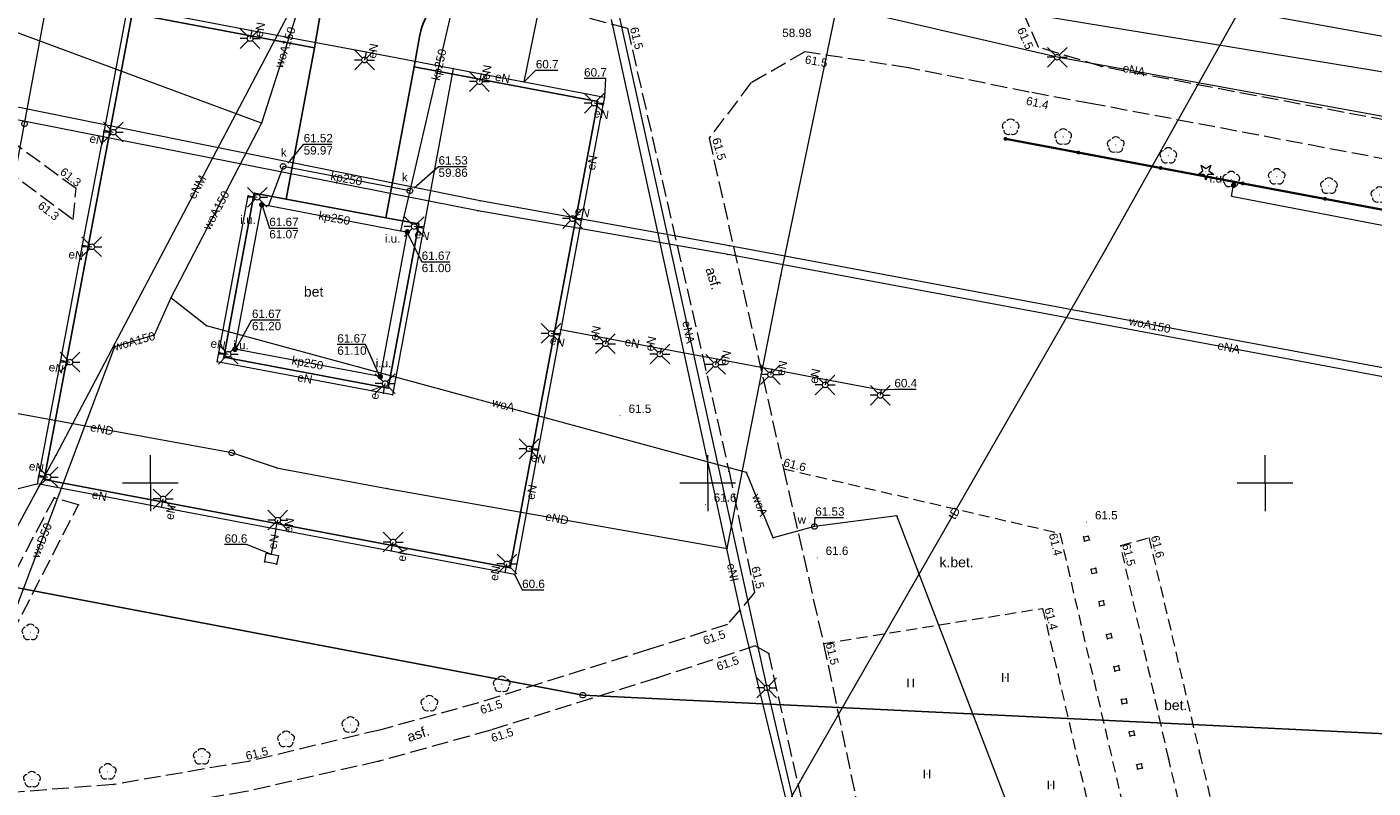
# Model space of a CAD drawing. Header units: millimetres. Extents: x 6421400 to 6424255, y 5791334 to 5793836.
# Tile 19 of 101: x 6422639 to 6422760, y 5792723 to 5792791. Entities that reach past the tile are written whole.
import ezdxf
from ezdxf.enums import TextEntityAlignment as Align

# ---------------------------------------------------------------- set-up
doc = ezdxf.new("R2010")
doc.units = ezdxf.units.MM
doc.linetypes.add('PRZER2-1', pattern=[1.5, 1, -0.5])
doc.linetypes.add('PRZER3-1', pattern=[2, 1.5, -0.5])
doc.layers.get('0').update_dxf_attribs({"color": 252})
for name, color, linetype, lineweight in [('GEPPGD', 252, 'Continuous', 18), ('GESDZI', 252, 'Continuous', 18), ('GSLINN', 252, 'Continuous', 18), ('GSLKOC', 252, 'Continuous', 18), ('GSLKOG', 252, 'Continuous', 25), ('GSLKOU', 252, 'Continuous', 18), ('GSLKRW', 252, 'Continuous', 25), ('GSPPRB', 252, 'Continuous', 18), ('GSPRDI', 252, 'Continuous', 18), ('GSPRDL', 252, 'Continuous', 18), ('GSSUTR', 252, 'Continuous', 18), ('GTGTXT_O', 252, 'Continuous', 18), ('GULENN', 252, 'Continuous', 18), ('GULENN_O', 252, 'Continuous', 18), ('GULKPP', 252, 'Continuous', 18), ('GULKPP_O', 252, 'Continuous', 18), ('GULTPR', 252, 'Continuous', 18), ('GULTPR_O', 252, 'Continuous', 18), ('GULWOP', 252, 'Continuous', 18), ('GULWOP_O', 252, 'Continuous', 18), ('GUPISL', 252, 'Continuous', 18), ('GUPKSD', 252, 'Continuous', 18), ('GUPKSD_O', 252, 'Continuous', 18), ('GUPWSD', 252, 'Continuous', 18), ('GUPWSD_O', 252, 'Continuous', 18), ('GUPWWZ', 252, 'Continuous', 13), ('GUPWWZ_O', 252, 'Continuous', 13), ('Ramka sekcyjna', 252, 'Continuous', 18)]:
    doc.layers.add(name, color=color, linetype=linetype, lineweight=lineweight)
for name, color, linetype in [('GSPWPN', 252, 'Continuous'), ('GSPWPN_O', 252, 'Continuous'), ('GUPESH', 252, 'Continuous'), ('GUPESH_O', 252, 'Continuous'), ('GUPEUI', 252, 'Continuous'), ('GUPEUI_O', 252, 'Continuous'), ('GUPKSH', 252, 'Continuous'), ('GUPKSH_O', 252, 'Continuous'), ('GUPKUI', 252, 'Continuous'), ('GUPKUI_O', 252, 'Continuous'), ('GUPWSH', 252, 'Continuous'), ('GUPWSH_O', 252, 'Continuous'), ('xref', 252, 'Continuous')]:
    doc.layers.add(name, color=color, linetype=linetype)
doc.styles.add('Arial', font='arial.ttf')

# ---------------------------------------------------------------- blocks, each defined once
blk = doc.blocks.new('GSSUTR1')
at = {"color": 0}
for points in [[(0.36165, 0.25666), (-0.38835, 0.25666)], [(-0.38835, -0.24334), (0.36165, -0.24334)]]:
    blk.add_lwpolyline(points, dxfattribs=at)
blk = doc.blocks.new('GSPRDL1')
blk.add_hatch(color=0).paths.add_polyline_path([(-0.045, 0), (-0.042798, -0.013906), (-0.036406, -0.02645), (-0.02645, -0.036406), (-0.013906, -0.042798), (0, -0.045), (0.013906, -0.042798), (0.02645, -0.036406), (0.036406, -0.02645), (0.042798, -0.013906), (0.045, 0), (0.042798, 0.013906), (0.036406, 0.02645), (0.02645, 0.036406), (0.013906, 0.042798), (0, 0.045), (-0.013906, 0.042798), (-0.02645, 0.036406), (-0.036406, 0.02645), (-0.042798, 0.013906)])
at = {"color": 0}
for points in [[(-0.646351, 0.068773), (-0.677512, 0.194901), (-0.663766, 0.324092), (-0.606763, 0.440839), (-0.513345, 0.531129), (-0.394725, 0.584125), (-0.265141, 0.593465)], [(-0.134326, 0.635969), (-0.024001, 0.70458), (0.103115, 0.731429), (0.231763, 0.713292), (0.346501, 0.652348), (0.433559, 0.55591), (0.482485, 0.435555)], [(0.563333, 0.324277), (0.662679, 0.240553), (0.727494, 0.127956), (0.75, 0), (0.727494, -0.127956), (0.662679, -0.240553), (0.563333, -0.324277)], [(-0.265141, -0.593465), (-0.394725, -0.584125), (-0.513345, -0.531129), (-0.606763, -0.440839), (-0.663766, -0.324092), (-0.677512, -0.194901), (-0.646351, -0.068773)], [(0.482485, -0.435555), (0.433559, -0.55591), (0.346501, -0.652348), (0.231763, -0.713292), (0.103115, -0.731429), (-0.024001, -0.70458), (-0.134326, -0.635969)]]:
    blk.add_lwpolyline(points, dxfattribs=at)
blk = doc.blocks.new('GSPRDI1')
blk.add_hatch(color=0).paths.add_polyline_path([(-0.045, 0), (-0.042798, -0.013906), (-0.036406, -0.02645), (-0.02645, -0.036406), (-0.013906, -0.042798), (0, -0.045), (0.013906, -0.042798), (0.02645, -0.036406), (0.036406, -0.02645), (0.042798, -0.013906), (0.045, 0), (0.042798, 0.013906), (0.036406, 0.02645), (0.02645, 0.036406), (0.013906, 0.042798), (0, 0.045), (-0.013906, 0.042798), (-0.02645, 0.036406), (-0.036406, 0.02645), (-0.042798, 0.013906)])
at = {"color": 0}
blk.add_lwpolyline([(0.088531, -0.272471), (-0.231778, -0.713338), (-0.231778, -0.168396), (-0.750048, 0), (-0.231778, 0.168396), (-0.231778, 0.713338), (0.088531, 0.272471), (0.606801, 0.440867), (0.286493, 0), (0.606801, -0.440867)], close=True, dxfattribs=at)
blk = doc.blocks.new('GSLKOG2')
blk.add_hatch(color=0).paths.add_polyline_path([(0, 0.175), (-0.045293, 0.169037), (-0.0875, 0.151554), (-0.123744, 0.123744), (-0.151554, 0.0875), (-0.169037, 0.045293), (-0.175, 0), (-0.169037, -0.045293), (-0.151554, -0.0875), (-0.123744, -0.123744), (-0.0875, -0.151554), (-0.045293, -0.169037), (0, -0.175), (0.045293, -0.169037), (0.0875, -0.151554), (0.123744, -0.123744), (0.151554, -0.0875), (0.169037, -0.045293), (0.175, 0), (0.169037, 0.045293), (0.151554, 0.0875), (0.123744, 0.123744), (0.0875, 0.151554), (0.045293, 0.169037)])
blk = doc.blocks.new('GSLKOG1')
blk.add_hatch(color=0).paths.add_polyline_path([(0, 0.175), (-0.045293, 0.169037), (-0.0875, 0.151554), (-0.123744, 0.123744), (-0.151554, 0.0875), (-0.169037, 0.045293), (-0.175, 0), (-0.169037, -0.045293), (-0.151554, -0.0875), (-0.123744, -0.123744), (-0.0875, -0.151554), (-0.045293, -0.169037), (0, -0.175), (0.045293, -0.169037), (0.0875, -0.151554), (0.123744, -0.123744), (0.151554, -0.0875), (0.169037, -0.045293), (0.175, 0), (0.169037, 0.045293), (0.151554, 0.0875), (0.123744, 0.123744), (0.0875, 0.151554), (0.045293, 0.169037)])
blk = doc.blocks.new('GSPWPN1')
blk.add_hatch(color=0).paths.add_polyline_path([(0, 0.045), (-0.011647, 0.043467), (-0.0225, 0.038971), (-0.03182, 0.03182), (-0.038971, 0.0225), (-0.043467, 0.011647), (-0.045, 0), (-0.043467, -0.011647), (-0.038971, -0.0225), (-0.03182, -0.03182), (-0.0225, -0.038971), (-0.011647, -0.043467), (0, -0.045), (0.011647, -0.043467), (0.0225, -0.038971), (0.03182, -0.03182), (0.038971, -0.0225), (0.043467, -0.011647), (0.045, 0), (0.043467, 0.011647), (0.038971, 0.0225), (0.03182, 0.03182), (0.0225, 0.038971), (0.011647, 0.043467)])
blk = doc.blocks.new('GUPKSH1')
blk.add_hatch(color=0).paths.add_polyline_path([(0, 0.045), (-0.011647, 0.043467), (-0.0225, 0.038971), (-0.03182, 0.03182), (-0.038971, 0.0225), (-0.043467, 0.011647), (-0.045, 0), (-0.043467, -0.011647), (-0.038971, -0.0225), (-0.03182, -0.03182), (-0.0225, -0.038971), (-0.011647, -0.043467), (0, -0.045), (0.011647, -0.043467), (0.0225, -0.038971), (0.03182, -0.03182), (0.038971, -0.0225), (0.043467, -0.011647), (0.045, 0), (0.043467, 0.011647), (0.038971, 0.0225), (0.03182, 0.03182), (0.0225, 0.038971), (0.011647, 0.043467)])
blk = doc.blocks.new('GUPESH1')
blk.add_hatch(color=0).paths.add_polyline_path([(0, 0.045), (-0.011647, 0.043467), (-0.0225, 0.038971), (-0.03182, 0.03182), (-0.038971, 0.0225), (-0.043467, 0.011647), (-0.045, 0), (-0.043467, -0.011647), (-0.038971, -0.0225), (-0.03182, -0.03182), (-0.0225, -0.038971), (-0.011647, -0.043467), (0, -0.045), (0.011647, -0.043467), (0.0225, -0.038971), (0.03182, -0.03182), (0.038971, -0.0225), (0.043467, -0.011647), (0.045, 0), (0.043467, 0.011647), (0.038971, 0.0225), (0.03182, 0.03182), (0.0225, 0.038971), (0.011647, 0.043467)])
blk = doc.blocks.new('GUPWSH1')
blk.add_hatch(color=0).paths.add_polyline_path([(0, 0.045), (-0.011647, 0.043467), (-0.0225, 0.038971), (-0.03182, 0.03182), (-0.038971, 0.0225), (-0.043467, 0.011647), (-0.045, 0), (-0.043467, -0.011647), (-0.038971, -0.0225), (-0.03182, -0.03182), (-0.0225, -0.038971), (-0.011647, -0.043467), (0, -0.045), (0.011647, -0.043467), (0.0225, -0.038971), (0.03182, -0.03182), (0.038971, -0.0225), (0.043467, -0.011647), (0.045, 0), (0.043467, 0.011647), (0.038971, 0.0225), (0.03182, 0.03182), (0.0225, 0.038971), (0.011647, 0.043467)])
blk = doc.blocks.new('GUPWSD1_1')
at = {"color": 0}
blk.add_lwpolyline([(0.25, 0), (0.241481, -0.064705), (0.216506, -0.125), (0.176777, -0.176777), (0.125, -0.216506), (0.064705, -0.241481), (0, -0.25), (-0.064705, -0.241481), (-0.125, -0.216506), (-0.176777, -0.176777), (-0.216506, -0.125), (-0.241481, -0.064705), (-0.25, 0), (-0.241481, 0.064705), (-0.216506, 0.125), (-0.176777, 0.176777), (-0.125, 0.216506), (-0.064705, 0.241481), (0, 0.25), (0.064705, 0.241481), (0.125, 0.216506), (0.176777, 0.176777), (0.216506, 0.125), (0.241481, 0.064705)], close=True, dxfattribs=at)
blk = doc.blocks.new('GUPKUI1')
blk.add_hatch(color=0).paths.add_polyline_path([(0, 0.25), (-0.064705, 0.241481), (-0.125, 0.216506), (-0.176777, 0.176777), (-0.216506, 0.125), (-0.241481, 0.064705), (-0.25, 0), (-0.241481, -0.064705), (-0.216506, -0.125), (-0.176777, -0.176777), (-0.125, -0.216506), (-0.064705, -0.241481), (0, -0.25), (0.064705, -0.241481), (0.125, -0.216506), (0.176777, -0.176777), (0.216506, -0.125), (0.241481, -0.064705), (0.25, 0), (0.241481, 0.064705), (0.216506, 0.125), (0.176777, 0.176777), (0.125, 0.216506), (0.064705, 0.241481)])
blk = doc.blocks.new('GUPKSD1_1')
at = {"color": 0}
blk.add_lwpolyline([(0.25, 0), (0.241481, -0.064705), (0.216506, -0.125), (0.176777, -0.176777), (0.125, -0.216506), (0.064705, -0.241481), (0, -0.25), (-0.064705, -0.241481), (-0.125, -0.216506), (-0.176777, -0.176777), (-0.216506, -0.125), (-0.241481, -0.064705), (-0.25, 0), (-0.241481, 0.064705), (-0.216506, 0.125), (-0.176777, 0.176777), (-0.125, 0.216506), (-0.064705, 0.241481), (0, 0.25), (0.064705, 0.241481), (0.125, 0.216506), (0.176777, 0.176777), (0.216506, 0.125), (0.241481, 0.064705)], close=True, dxfattribs=at)
blk = doc.blocks.new('GUPISL1_2')
at = {"color": 0}
for points in [[(-0.176777, 0.176777), (-0.883883, 0.883883)], [(0, 0.25), (0, 0.9)], [(0.176777, 0.176777), (0.883883, 0.883883)], [(-0.176777, -0.176777), (-0.883883, -0.883883)], [(0, -0.25), (0, -0.9)], [(0.176777, -0.176777), (0.883883, -0.883883)]]:
    blk.add_lwpolyline(points, dxfattribs=at)
blk.add_lwpolyline([(0.25, 0), (0.241481, -0.064705), (0.216506, -0.125), (0.176777, -0.176777), (0.125, -0.216506), (0.064705, -0.241481), (0, -0.25), (-0.064705, -0.241481), (-0.125, -0.216506), (-0.176777, -0.176777), (-0.216506, -0.125), (-0.241481, -0.064705), (-0.25, 0), (-0.241481, 0.064705), (-0.216506, 0.125), (-0.176777, 0.176777), (-0.125, 0.216506), (-0.064705, 0.241481), (0, 0.25), (0.064705, 0.241481), (0.125, 0.216506), (0.176777, 0.176777), (0.216506, 0.125), (0.241481, 0.064705)], close=True, dxfattribs=at)
blk = doc.blocks.new('GUPISL1_4')
at = {"color": 0}
blk.add_lwpolyline([(0.25, 0), (0.241481, -0.064705), (0.216506, -0.125), (0.176777, -0.176777), (0.125, -0.216506), (0.064705, -0.241481), (0, -0.25), (-0.064705, -0.241481), (-0.125, -0.216506), (-0.176777, -0.176777), (-0.216506, -0.125), (-0.241481, -0.064705), (-0.25, 0), (-0.241481, 0.064705), (-0.216506, 0.125), (-0.176777, 0.176777), (-0.125, 0.216506), (-0.064705, 0.241481), (0, 0.25), (0.064705, 0.241481), (0.125, 0.216506), (0.176777, 0.176777), (0.216506, 0.125), (0.241481, 0.064705)], close=True, dxfattribs=at)
blk = doc.blocks.new('GUPEUI1')
blk.add_hatch(color=0).paths.add_polyline_path([(0, 0.25), (-0.064705, 0.241481), (-0.125, 0.216506), (-0.176777, 0.176777), (-0.216506, 0.125), (-0.241481, 0.064705), (-0.25, 0), (-0.241481, -0.064705), (-0.216506, -0.125), (-0.176777, -0.176777), (-0.125, -0.216506), (-0.064705, -0.241481), (0, -0.25), (0.064705, -0.241481), (0.125, -0.216506), (0.176777, -0.176777), (0.216506, -0.125), (0.241481, -0.064705), (0.25, 0), (0.241481, 0.064705), (0.216506, 0.125), (0.176777, 0.176777), (0.125, 0.216506), (0.064705, 0.241481)])
blk = doc.blocks.new('GUPWWZ1_1')
at = {"color": 0}
blk.add_lwpolyline([(0.25, 0), (0.241481, -0.064705), (0.216506, -0.125), (0.176777, -0.176777), (0.125, -0.216506), (0.064705, -0.241481), (0, -0.25), (-0.064705, -0.241481), (-0.125, -0.216506), (-0.176777, -0.176777), (-0.216506, -0.125), (-0.241481, -0.064705), (-0.25, 0), (-0.241481, 0.064705), (-0.216506, 0.125), (-0.176777, 0.176777), (-0.125, 0.216506), (-0.064705, 0.241481), (0, 0.25), (0.064705, 0.241481), (0.125, 0.216506), (0.176777, 0.176777), (0.216506, 0.125), (0.241481, 0.064705)], close=True, dxfattribs=at)
blk = doc.blocks.new('GSPPRB0')
at = {"color": 0, "lineweight": 18}
blk.add_lwpolyline([(-0.007955, 0.0225), (0.007955, 0.0225), (0.0225, 0.007955), (0.0225, -0.007955), (0.007955, -0.0225), (-0.007955, -0.0225), (-0.0225, -0.007955), (-0.0225, 0.007955)], close=True, dxfattribs=at)
blk = doc.blocks.new('GEPPGD1_1')
at = {"color": 0}
blk.add_lwpolyline([(0.25, 0), (0.237764, -0.077254), (0.202254, -0.146946), (0.146946, -0.202254), (0.077254, -0.237764), (0, -0.25), (-0.077254, -0.237764), (-0.146946, -0.202254), (-0.202254, -0.146946), (-0.237764, -0.077254), (-0.25, 0), (-0.237764, 0.077254), (-0.202254, 0.146946), (-0.146946, 0.202254), (-0.077254, 0.237764), (0, 0.25), (0.077254, 0.237764), (0.146946, 0.202254), (0.202254, 0.146946), (0.237764, 0.077254)], close=True, dxfattribs=at)
blk = doc.blocks.new('G$CC51CC4AD')
at = {"layer": 'GESDZI', "linetype": 'Continuous', "lineweight": 18, "elevation": 10.3}
for points in [[(6422795.34, 5792905.44), (6422908.08, 5792885.79), (6422911.19, 5792830.6), (6422917.26, 5792719.89), (6422863.06, 5792716.73), (6422822.73, 5792724.17), (6422811.63, 5792724.79), (6422810.34, 5792698.25), (6422801.08, 5792696.38), (6422784.98, 5792698.5), (6422786.28, 5792726.3), (6422688.8, 5792730.98), (6422628.77, 5792742.38), (6422626.23, 5792743.45), (6422630.46, 5792804.26), (6422635.09, 5792870.72), (6422635.54, 5792889.65), (6422641.57, 5792889.5), (6422641.84, 5792899.61), (6422635.96, 5792905.63), (6422636.3, 5792918.88), (6422638.34, 5792930.71), (6422642.95, 5792933.93)], [(6422784.98, 5792698.5), (6422624.57, 5792719.67), (6422626.23, 5792743.45), (6422628.77, 5792742.38), (6422688.8, 5792730.98), (6422786.28, 5792726.3)]]:
    blk.add_lwpolyline(points, close=True, dxfattribs=at)
at = {"layer": 'GSLINN', "linetype": 'Continuous', "lineweight": 18, "elevation": 10.3}
blk.add_lwpolyline([(6422660.4, 5792743.71), (6422661.48, 5792743.5), (6422661.32, 5792742.73), (6422660.26, 5792742.93)], close=True, dxfattribs=at)
at = {"layer": 'GSLKOC', "linetype": 'PRZER2-1', "lineweight": 18, "elevation": 10.18}
for points in [[(6422706.79, 5792751.3), (6422731.59, 5792745.5), (6422740.64, 5792706.41)], [(6422745.64, 5792707.01), (6422741.36, 5792725.25), (6422737.05, 5792744.42), (6422739.59, 5792745.1), (6422744.13, 5792725.78), (6422748.53, 5792707.41)], [(6422710.39, 5792735.62), (6422730.05, 5792738.77), (6422737.05, 5792708.49)]]:
    blk.add_lwpolyline(points, dxfattribs=at)
for points in [[(6422733.72, 5792745.19), (6422734.12, 5792745.26), (6422734.22, 5792744.9), (6422733.82, 5792744.8)], [(6422734.41, 5792742.28), (6422734.8, 5792742.37), (6422734.89, 5792741.97), (6422734.5, 5792741.88)], [(6422735.17, 5792738.98), (6422735.11, 5792739.37), (6422735.48, 5792739.46), (6422735.57, 5792739.07)], [(6422735.78, 5792736.42), (6422736.17, 5792736.51), (6422736.26, 5792736.12), (6422735.87, 5792736.03)], [(6422736.54, 5792733.12), (6422736.45, 5792733.53), (6422736.85, 5792733.62), (6422736.94, 5792733.23)], [(6422737.13, 5792730.61), (6422737.53, 5792730.66), (6422737.59, 5792730.27), (6422737.19, 5792730.21)], [(6422737.82, 5792727.69), (6422738.21, 5792727.77), (6422738.29, 5792727.38), (6422737.9, 5792727.3)], [(6422738.5, 5792724.75), (6422738.89, 5792724.84), (6422738.98, 5792724.44), (6422738.59, 5792724.35)]]:
    blk.add_lwpolyline(points, close=True, dxfattribs=at)
at = {"layer": 'GSLKOG', "linetype": 'Continuous', "lineweight": 35, "elevation": 10.18}
blk.add_lwpolyline([(6422726.71, 5792780.89), (6422776.67, 5792771.51), (6422775.6, 5792720.78)], dxfattribs=at)
at = {"layer": 'GSLKOU', "linetype": 'PRZER3-1', "lineweight": 18, "elevation": 10.18}
for points in [[(6422680.49, 5792797.61), (6422679.73, 5792794.29), (6422692.79, 5792790.82), (6422701.91, 5792751.04), (6422704.2, 5792740.18), (6422701.76, 5792737.32), (6422694.7, 5792735.07), (6422679.45, 5792730.3), (6422670.66, 5792727.88), (6422658.79, 5792725.04), (6422646.68, 5792722.96), (6422637.14, 5792722.22)], [(6422632.07, 5792725.8), (6422643.54, 5792748.06), (6422641.36, 5792748.68), (6422629.9, 5792726.97)], [(6422628.9, 5792784.17), (6422643.06, 5792773.66), (6422643.33, 5792776.42), (6422630.49, 5792785.83)], [(6422785.46, 5792778.92), (6422785.26, 5792778.04), (6422776.74, 5792779.56), (6422735.33, 5792787.37), (6422729.69, 5792789.12), (6422722.75, 5792804.67), (6422716.6, 5792805.79)], [(6422785.49, 5792774.59), (6422783.74, 5792774.88), (6422778.91, 5792775.63), (6422734.5, 5792784.04), (6422728.83, 5792785.08), (6422718.01, 5792787.27), (6422708.71, 5792788.69), (6422703.88, 5792785.9), (6422700.12, 5792780.96), (6422706.79, 5792751.3), (6422710.39, 5792735.62), (6422714.01, 5792718.37)]]:
    blk.add_lwpolyline(points, dxfattribs=at)
blk.add_lwpolyline([(6422709.32, 5792717.69), (6422705.48, 5792734.71), (6422704.27, 5792735.4), (6422695.39, 5792732.5), (6422680.54, 5792727.84), (6422670.49, 5792725.05), (6422658.57, 5792722.33), (6422646.66, 5792720.33), (6422637.04, 5792719.55), (6422630.78, 5792719.44, 0.080474), (6422628.36, 5792718.27), (6422627.73, 5792717.02), (6422626.82, 5792715.25)], format="xyb", dxfattribs=at)
at = {"layer": 'GSLKRW', "linetype": 'Continuous', "lineweight": 25, "elevation": 10.18}
for points in [[(6422662.09, 5792796.98, -0.382083), (6422665.33, 5792792.54), (6422664.71, 5792789.05), (6422662.18, 5792775.48)], [(6422679.73, 5792794.29), (6422678.4, 5792794.32, 0.033495), (6422677.75, 5792794.18, 0.287324), (6422674.18, 5792790.22), (6422673.66, 5792787.36), (6422671.13, 5792773.81)]]:
    blk.add_lwpolyline(points, format="xyb", dxfattribs=at)
blk.add_lwpolyline([(6422664.71, 5792789.05), (6422648.35, 5792792.14), (6422640.46, 5792750.34), (6422682.28, 5792742.39), (6422690.14, 5792784.24), (6422673.66, 5792787.36)], dxfattribs=at)
blk.add_lwpolyline([(6422662.18, 5792775.48), (6422659.32, 5792776.02), (6422656.58, 5792761.29), (6422671.32, 5792758.51), (6422674.07, 5792773.26), (6422671.13, 5792773.81)], close=True, dxfattribs=at)
at = {"layer": 'GSSUTR', "linetype": 'PRZER2-1', "lineweight": 18, "elevation": 10.06}
for points in [[(6422726.71, 5792732.59), (6422726.7, 5792732.57), (6422726.72, 5792732.57)], [(6422718.22, 5792732.1), (6422718.21, 5792732.08), (6422718.23, 5792732.08)], [(6422719.69, 5792723.92), (6422719.68, 5792723.9), (6422719.7, 5792723.9)], [(6422730.8, 5792722.94), (6422730.79, 5792722.92), (6422730.81, 5792722.92)]]:
    blk.add_lwpolyline(points, close=True, dxfattribs=at)
at = {"layer": 'GULENN', "linetype": 'Continuous', "lineweight": 18, "elevation": 10.18}
for points in [[(6422819.76, 5792852.03), (6422819.38, 5792849.99), (6422819.03, 5792849.27), (6422815.69, 5792836.08), (6422797.93, 5792839), (6422797.64, 5792837.33), (6422796.67, 5792835.05), (6422785.88, 5792827.83), (6422781.42, 5792826.5), (6422776.97, 5792821.94), (6422769.51, 5792788.47), (6422728.42, 5792795.89), (6422724.23, 5792805.86), (6422721.23, 5792813.11), (6422719.78, 5792819.31), (6422720.38, 5792823.57), (6422723.21, 5792836.67)], [(6422634.02, 5792756.96), (6422638.71, 5792782.23), (6422643.44, 5792807.72)], [(6422661.32, 5792751.39), (6422671.23, 5792749.53), (6422701.74, 5792744.14), (6422706.57, 5792768.61), (6422711.83, 5792793.89), (6422685.31, 5792799.04), (6422661.29, 5792803.96), (6422643.44, 5792807.72)], [(6422683.53, 5792786), (6422684.95, 5792792.87), (6422685.93, 5792796.66), (6422687.47, 5792803.83), (6422690.77, 5792802.9)], [(6422666.86, 5792800.64), (6422663.81, 5792794.84), (6422641.52, 5792752.48)], [(6422760.9, 5792782.83), (6422731.36, 5792788.21), (6422702.09, 5792794.99), (6422691.27, 5792795.45), (6422705.3, 5792731.64), (6422712.12, 5792702.41)], [(6422661.26, 5792745.88), (6422650.99, 5792747.83), (6422639.87, 5792749.94), (6422641.96, 5792761.04), (6422643.91, 5792771.34), (6422645.87, 5792781.67), (6422647.96, 5792792.73), (6422648.77, 5792792.57), (6422659.09, 5792790.62), (6422669.36, 5792788.68), (6422677.17, 5792787.2)], [(6422691.34, 5792791.58), (6422702.92, 5792738.49), (6422714.16, 5792692.21), (6422717.16, 5792675.33), (6422729.52, 5792678.05), (6422732, 5792666.36), (6422735.69, 5792666.95)], [(6422583.73, 5792790.66), (6422579.18, 5792780.31), (6422577.28, 5792774.29), (6422574.97, 5792762.78), (6422573.6, 5792747.54), (6422574.03, 5792732.74), (6422575.53, 5792720.86), (6422577.59, 5792712.51), (6422581.75, 5792699.71), (6422589.41, 5792684.64), (6422598.75, 5792670.89), (6422614.69, 5792701.78), (6422630.6, 5792732.32), (6422641.52, 5792752.48)], [(6422659.09, 5792790.62), (6422658.94, 5792789.88)], [(6422669.36, 5792788.68), (6422669.21, 5792787.96)], [(6422677.17, 5792787.2), (6422674.5, 5792772.84), (6422671.72, 5792757.92), (6422656, 5792760.89), (6422658.78, 5792775.79), (6422659.59, 5792775.65)], [(6422677.17, 5792787.2), (6422679.67, 5792786.73), (6422683.53, 5792786)], [(6422679.67, 5792786.73), (6422679.52, 5792786.02)], [(6422683.53, 5792786), (6422690.73, 5792784.64), (6422690.6, 5792783.94), (6422688.65, 5792773.55), (6422686.81, 5792763.78)], [(6422769.05, 5792757.95), (6422701.82, 5792770.51), (6422679.41, 5792774.43), (6422630.58, 5792784.07)], [(6422690.6, 5792783.94), (6422689.82, 5792784.08)], [(6422645.87, 5792781.67), (6422646.67, 5792781.49)], [(6422747, 5792775.76), (6422747.18, 5792776.72)], [(6422747, 5792775.76), (6422776.36, 5792770.08), (6422776.33, 5792757.77), (6422776.22, 5792757.07), (6422775.32, 5792707.18), (6422774.4, 5792656.09)], [(6422688.65, 5792773.55), (6422687.88, 5792773.73)], [(6422674.5, 5792772.84), (6422673.67, 5792773.02)], [(6422643.91, 5792771.34), (6422644.73, 5792771.21)], [(6422686.81, 5792763.78), (6422686.71, 5792763.26), (6422684.77, 5792752.91), (6422682.68, 5792741.81), (6422671.61, 5792743.91), (6422661.26, 5792745.88)], [(6422686.71, 5792763.26), (6422685.95, 5792763.43)], [(6422686.81, 5792763.78), (6422690.93, 5792763), (6422695.83, 5792762.08), (6422700.83, 5792761.14), (6422705.75, 5792760.22), (6422710.64, 5792759.3), (6422715.57, 5792758.38), (6422715.48, 5792757.88)], [(6422690.93, 5792763), (6422690.82, 5792762.51)], [(6422656.16, 5792761.72), (6422656.98, 5792761.56)], [(6422695.83, 5792762.08), (6422695.71, 5792761.58)], [(6422641.96, 5792761.04), (6422642.78, 5792760.86)], [(6422700.83, 5792761.14), (6422700.71, 5792760.65)], [(6422705.75, 5792760.22), (6422705.63, 5792759.74)], [(6422710.64, 5792759.3), (6422710.53, 5792758.81)], [(6422670.9, 5792758.07), (6422671.06, 5792758.93)], [(6422661.32, 5792751.39), (6422657.3, 5792752.73), (6422634.02, 5792756.96)], [(6422684.77, 5792752.91), (6422683.97, 5792753.08)], [(6422640.01, 5792750.71), (6422640.81, 5792750.55)], [(6422650.99, 5792747.83), (6422651.14, 5792748.59)], [(6422661.26, 5792745.88), (6422660.82, 5792743.63)], [(6422661.26, 5792745.88), (6422661.43, 5792746.69)], [(6422671.61, 5792743.91), (6422671.78, 5792744.72)], [(6422681.84, 5792741.97), (6422681.99, 5792742.76)]]:
    blk.add_lwpolyline(points, dxfattribs=at)
at = {"layer": 'GULKPP', "linetype": 'Continuous', "lineweight": 18, "elevation": 10.18}
for points in [[(6422678.5, 5792798.87), (6422673.28, 5792776.22)], [(6422673.28, 5792776.22), (6422661.91, 5792778.42), (6422660.59, 5792774.9)], [(6422673.28, 5792776.22), (6422672.44, 5792772.65)], [(6422672.44, 5792772.65), (6422673.05, 5792772.54), (6422670.62, 5792759.56), (6422657.58, 5792762.01), (6422659.99, 5792774.97), (6422660.59, 5792774.9)], [(6422660.59, 5792774.9), (6422672.44, 5792772.65)]]:
    blk.add_lwpolyline(points, dxfattribs=at)
at = {"layer": 'GULTPR', "linetype": 'Continuous', "lineweight": 18, "elevation": 10.18}
blk.add_lwpolyline([(6422688.19, 5792681.11), (6422687.46, 5792685.95), (6422708.5, 5792723.62), (6422735.73, 5792771), (6422753.71, 5792803.17)], dxfattribs=at)
at = {"layer": 'GULWOP', "linetype": 'Continuous', "lineweight": 18, "elevation": 10.18}
for points in [[(6422659.96, 5792782.31), (6422592.59, 5792807.27), (6422568.01, 5792816.26)], [(6422698.25, 5792797.15), (6422765.34, 5792786.12)], [(6422769.2, 5792758.74), (6422701.96, 5792771.29), (6422679.58, 5792775.32), (6422630.8, 5792785.2), (6422587.95, 5792793.44)], [(6422663.55, 5792793.51), (6422659.96, 5792782.31)], [(6422659.96, 5792782.31), (6422651.84, 5792766.64)], [(6422651.84, 5792766.64), (6422650.34, 5792763.27), (6422646.79, 5792762.22)], [(6422709.57, 5792746.12), (6422705.88, 5792745.1), (6422703.48, 5792750.95), (6422655.04, 5792764.11), (6422651.84, 5792766.64)], [(6422646.79, 5792762.22), (6422633.68, 5792727.53)], [(6422746.74, 5792656.61), (6422740.94, 5792684.57), (6422716.97, 5792747.06), (6422709.57, 5792746.12)]]:
    blk.add_lwpolyline(points, dxfattribs=at)
at = {"layer": 'GUPESH_O', "linetype": 'Continuous', "lineweight": 13, "elevation": 10.8, "flags": 128}
for points in [[(6422683.57, 5792786.04), (6422684.58, 5792787.04), (6422686.54, 5792787.04)], [(6422690.77, 5792784.62), (6422690.87, 5792786.31), (6422688.91, 5792786.31)], [(6422715.58, 5792758.37), (6422716.75, 5792758.43), (6422718.71, 5792758.43)], [(6422639.82, 5792749.91), (6422637.67, 5792749.37), (6422635.71, 5792749.37)], [(6422660.81, 5792743.62), (6422658.62, 5792744.49), (6422656.66, 5792744.49)], [(6422682.68, 5792741.78), (6422683.35, 5792740.42), (6422685.31, 5792740.42)]]:
    blk.add_lwpolyline(points, dxfattribs=at)
at = {"layer": 'GUPKSH_O', "linetype": 'Continuous', "lineweight": 13, "elevation": 10.8, "flags": 128}
for points in [[(6422662.37, 5792778.72), (6422663.75, 5792780.4), (6422666.27, 5792780.4)], [(6422673.67, 5792776.5), (6422675.85, 5792778.41), (6422678.37, 5792778.41)], [(6422660.06, 5792774.83), (6422660.67, 5792772.89), (6422663.19, 5792772.89)], [(6422673.07, 5792772.39), (6422674.34, 5792769.85), (6422676.86, 5792769.85)], [(6422657.67, 5792762.03), (6422659.11, 5792764.64), (6422661.63, 5792764.64)], [(6422670.54, 5792759.63), (6422669.29, 5792762.44), (6422666.77, 5792762.44)]]:
    blk.add_lwpolyline(points, dxfattribs=at)
at = {"layer": 'GUPWSH_O', "linetype": 'Continuous', "lineweight": 13, "elevation": 10.8, "flags": 128}
blk.add_lwpolyline([(6422709.57, 5792746.12), (6422709.65, 5792746.91), (6422712.17, 5792746.91)], dxfattribs=at)
at = {"layer": 'Ramka sekcyjna', "linetype": 'Continuous', "lineweight": 18, "elevation": 100, "flags": 128}
for points in [[(6422650, 5792750), (6422650, 5792752.5)], [(6422700, 5792750), (6422700, 5792752.5)], [(6422750, 5792750), (6422750, 5792752.5)], [(6422652.5, 5792750), (6422647.5, 5792750)], [(6422652.5, 5792750), (6422647.5, 5792750)], [(6422650, 5792750), (6422650, 5792747.5)], [(6422702.5, 5792750), (6422697.5, 5792750)], [(6422702.5, 5792750), (6422697.5, 5792750)], [(6422700, 5792750), (6422700, 5792747.5)], [(6422752.5, 5792750), (6422747.5, 5792750)], [(6422752.5, 5792750), (6422747.5, 5792750)], [(6422750, 5792750), (6422750, 5792747.5)]]:
    blk.add_lwpolyline(points, dxfattribs=at)
at = {"layer": 'GEPPGD', "linetype": 'Continuous', "lineweight": 18, "rotation": 90}
blk.add_blockref('GEPPGD1_1', (6422688.8, 5792730.98, 10.32), dxfattribs=at)
at = {"layer": 'GSLKOG', "linetype": 'Continuous', "lineweight": 25, "rotation": 349.3664968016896}
for name, p in [('GSLKOG1', (6422726.71, 5792780.89, 10.18)), ('GSLKOG2', (6422733.26, 5792779.66, 10.18)), ('GSLKOG2', (6422733.26, 5792779.66, 10.18)), ('GSLKOG2', (6422740.63, 5792778.28, 10.18)), ('GSLKOG2', (6422740.63, 5792778.28, 10.18)), ('GSLKOG2', (6422748, 5792776.89, 10.18)), ('GSLKOG2', (6422748, 5792776.89, 10.18)), ('GSLKOG2', (6422755.38, 5792775.51, 10.18)), ('GSLKOG2', (6422755.38, 5792775.51, 10.18))]:
    blk.add_blockref(name, p, dxfattribs=at)
at = {"layer": 'GSPPRB', "linetype": 'Continuous', "lineweight": 18, "rotation": 90}
for p in [(6422659.09, 5792790.62, 10.28), (6422674.18, 5792790.22, 10.28), (6422664.71, 5792789.05, 10.28), (6422669.36, 5792788.68, 10.28), (6422673.66, 5792787.36, 10.28), (6422677.17, 5792787.2, 10.28), (6422679.67, 5792786.73, 10.28), (6422718.01, 5792787.27, 10.28), (6422735.33, 5792787.37, 10.28), (6422683.53, 5792786, 10.28), (6422703.88, 5792785.9, 10.28), (6422690.73, 5792784.64, 10.28), (6422690.14, 5792784.24, 10.28), (6422690.6, 5792783.94, 10.28), (6422734.5, 5792784.04, 10.28), (6422659.96, 5792782.31, 10.28), (6422645.87, 5792781.67, 10.28), (6422726.71, 5792780.89, 10.28), (6422659.32, 5792776.02, 10.28), (6422658.78, 5792775.79, 10.28), (6422660.59, 5792774.9, 10.28), (6422662.18, 5792775.48, 10.28), (6422679.58, 5792775.32, 10.28), (6422747, 5792775.76, 10.28), (6422671.13, 5792773.81, 10.28), (6422679.41, 5792774.43, 10.28), (6422688.65, 5792773.55, 10.28), (6422672.44, 5792772.65, 10.28), (6422674.07, 5792773.26, 10.28), (6422674.5, 5792772.84, 10.28), (6422643.91, 5792771.34, 10.28), (6422701.96, 5792771.29, 10.28), (6422701.82, 5792770.51, 10.28), (6422735.73, 5792771, 10.28), (6422706.57, 5792768.61, 10.28), (6422651.84, 5792766.64, 10.28), (6422655.04, 5792764.11, 10.28), (6422686.81, 5792763.78, 10.28), (6422650.34, 5792763.27, 10.28), (6422686.71, 5792763.26, 10.28), (6422690.93, 5792763, 10.28), (6422646.79, 5792762.22, 10.28), (6422656.16, 5792761.72, 10.28), (6422695.83, 5792762.08, 10.28), (6422641.96, 5792761.04, 10.28), (6422656, 5792760.89, 10.28), (6422656.58, 5792761.29, 10.28), (6422700.83, 5792761.14, 10.28), (6422705.75, 5792760.22, 10.28), (6422710.64, 5792759.3, 10.28), (6422670.9, 5792758.07, 10.28), (6422671.32, 5792758.51, 10.28), (6422671.72, 5792757.92, 10.28), (6422715.57, 5792758.38, 10.28), (6422684.77, 5792752.91, 10.28), (6422641.52, 5792752.48, 10.28), (6422640.01, 5792750.71, 10.28), (6422661.32, 5792751.39, 10.28), (6422701.91, 5792751.04, 10.28), (6422703.48, 5792750.95, 10.28), (6422639.87, 5792749.94, 10.28), (6422640.46, 5792750.34, 10.28), (6422671.23, 5792749.53, 10.28), (6422641.36, 5792748.68, 10.28), (6422643.54, 5792748.06, 10.28), (6422650.99, 5792747.83, 10.28), (6422716.97, 5792747.06, 10.28), (6422661.26, 5792745.88, 10.28), (6422705.88, 5792745.1, 10.28), (6422733.72, 5792745.19, 10.28), (6422733.82, 5792744.8, 10.28), (6422734.12, 5792745.26, 10.28), (6422734.22, 5792744.9, 10.28), (6422660.4, 5792743.71, 10.28), (6422660.82, 5792743.63, 10.28), (6422661.48, 5792743.5, 10.28), (6422671.61, 5792743.91, 10.28), (6422701.74, 5792744.14, 10.28), (6422660.26, 5792742.93, 10.28), (6422661.32, 5792742.73, 10.28), (6422682.28, 5792742.39, 10.28), (6422734.41, 5792742.28, 10.28), (6422734.8, 5792742.37, 10.28), (6422681.84, 5792741.97, 10.28), (6422682.68, 5792741.81, 10.28), (6422734.5, 5792741.88, 10.28), (6422734.89, 5792741.97, 10.28), (6422702.92, 5792738.49, 10.28), (6422735.11, 5792739.37, 10.28), (6422735.17, 5792738.98, 10.28), (6422735.48, 5792739.46, 10.28), (6422735.57, 5792739.07, 10.28), (6422735.78, 5792736.42, 10.28), (6422735.87, 5792736.03, 10.28), (6422736.17, 5792736.51, 10.28), (6422736.26, 5792736.12, 10.28), (6422694.7, 5792735.07, 10.28), (6422705.48, 5792734.71, 10.28), (6422736.85, 5792733.62, 10.28), (6422695.39, 5792732.5, 10.28), (6422736.45, 5792733.53, 10.28), (6422736.54, 5792733.12, 10.28), (6422736.94, 5792733.23, 10.28), (6422737.13, 5792730.61, 10.28), (6422737.19, 5792730.21, 10.28), (6422737.53, 5792730.66, 10.28), (6422737.59, 5792730.27, 10.28), (6422670.66, 5792727.88, 10.28), (6422737.82, 5792727.69, 10.28), (6422738.21, 5792727.77, 10.28), (6422737.9, 5792727.3, 10.28), (6422738.29, 5792727.38, 10.28), (6422741.36, 5792725.25, 10.28), (6422744.13, 5792725.78, 10.28), (6422670.49, 5792725.05, 10.28), (6422738.5, 5792724.75, 10.28), (6422738.59, 5792724.35, 10.28), (6422738.89, 5792724.84, 10.28), (6422738.98, 5792724.44, 10.28), (6422646.68, 5792722.96, 10.28), (6422708.5, 5792723.62, 10.28)]:
    blk.add_blockref('GSPPRB0', p, dxfattribs=at)
at = {"layer": 'GSPRDI', "linetype": 'Continuous', "lineweight": 18, "rotation": 90}
blk.add_blockref('GSPRDI1', (6422744.7, 5792777.93, 10.12), dxfattribs=at)
at = {"layer": 'GSPRDL', "linetype": 'Continuous', "lineweight": 18, "rotation": 90}
for p in [(6422727.18, 5792781.94, 10.12), (6422731.89, 5792781.07, 10.12), (6422736.61, 5792780.35, 10.12), (6422741.32, 5792779.37, 10.12), (6422746.97, 5792777.25, 10.12), (6422751.05, 5792777.49, 10.12), (6422755.73, 5792776.66, 10.12), (6422760.26, 5792775.86, 10.12), (6422639.23, 5792736.62, 10.12), (6422681.52, 5792731.96, 10.12), (6422675.03, 5792730.23, 10.12), (6422667.94, 5792728.32, 10.12), (6422662.17, 5792727.02, 10.12), (6422654.61, 5792725.46, 10.12), (6422639.37, 5792723.42, 10.12), (6422646.17, 5792724.11, 10.12)]:
    blk.add_blockref('GSPRDL1', p, dxfattribs=at)
at = {"layer": 'GSPWPN', "linetype": 'Continuous', "lineweight": 5, "rotation": 90}
for p in [(6422692.79, 5792790.82, 10.2), (6422729.69, 5792789.12, 10.2), (6422708.71, 5792788.69, 10.2), (6422728.83, 5792785.08, 10.2), (6422700.12, 5792780.96, 10.2), (6422643.33, 5792776.42, 10.2), (6422643.06, 5792773.66, 10.2), (6422692.15, 5792756.05, 10.2), (6422706.79, 5792751.3, 10.2), (6422699.79, 5792748.08, 10.2), (6422733.99, 5792746.5, 10.2), (6422731.59, 5792745.5, 10.2), (6422739.59, 5792745.1, 10.2), (6422709.83, 5792743.31, 10.2), (6422737.05, 5792744.42, 10.2), (6422704.2, 5792740.18, 10.2), (6422730.05, 5792738.77, 10.2), (6422701.76, 5792737.32, 10.2), (6422704.27, 5792735.4, 10.2), (6422710.39, 5792735.62, 10.2), (6422679.45, 5792730.3, 10.2), (6422680.54, 5792727.84, 10.2), (6422658.79, 5792725.04, 10.2)]:
    blk.add_blockref('GSPWPN1', p, dxfattribs=at)
at = {"layer": 'GSSUTR', "linetype": 'Continuous', "lineweight": 18, "rotation": 90}
for p in [(6422718.22, 5792732.09, 10.06), (6422726.71, 5792732.58, 10.06), (6422719.69, 5792723.91, 10.06), (6422730.8, 5792722.93, 10.06)]:
    blk.add_blockref('GSSUTR1', p, dxfattribs=at)
at = {"layer": 'GUPESH', "linetype": 'Continuous', "lineweight": 5, "rotation": 90}
for p in [(6422683.53, 5792786, 10.24), (6422690.73, 5792784.64, 10.24), (6422715.57, 5792758.38, 10.24), (6422639.87, 5792749.94, 10.24), (6422660.82, 5792743.63, 10.24), (6422682.68, 5792741.81, 10.24)]:
    blk.add_blockref('GUPESH1', p, dxfattribs=at)
at = {"layer": 'GUPEUI', "linetype": 'Continuous', "lineweight": 5, "rotation": 90}
blk.add_blockref('GUPEUI1', (6422747.18, 5792776.72, 10.24), dxfattribs=at)
at = {"layer": 'GUPISL', "linetype": 'Continuous', "lineweight": 18, "rotation": 90}
for name, p in [('GUPISL1_2', (6422658.94, 5792789.88, 10.24)), ('GUPISL1_2', (6422669.21, 5792787.96, 10.24)), ('GUPISL1_2', (6422731.36, 5792788.21, 10.24)), ('GUPISL1_2', (6422679.52, 5792786.02, 10.24)), ('GUPISL1_2', (6422689.82, 5792784.08, 10.24)), ('GUPISL1_4', (6422638.71, 5792782.23, 10.24)), ('GUPISL1_2', (6422646.67, 5792781.49, 10.24)), ('GUPISL1_2', (6422659.59, 5792775.65, 10.24)), ('GUPISL1_2', (6422673.67, 5792773.02, 10.24)), ('GUPISL1_2', (6422687.88, 5792773.73, 10.24)), ('GUPISL1_2', (6422644.73, 5792771.21, 10.24)), ('GUPISL1_2', (6422685.95, 5792763.43, 10.24)), ('GUPISL1_2', (6422690.82, 5792762.51, 10.24)), ('GUPISL1_2', (6422642.78, 5792760.86, 10.24)), ('GUPISL1_2', (6422656.98, 5792761.56, 10.24)), ('GUPISL1_2', (6422695.71, 5792761.58, 10.24)), ('GUPISL1_2', (6422700.71, 5792760.65, 10.24)), ('GUPISL1_2', (6422705.63, 5792759.74, 10.24)), ('GUPISL1_2', (6422671.06, 5792758.93, 10.24)), ('GUPISL1_2', (6422710.53, 5792758.81, 10.24)), ('GUPISL1_2', (6422715.48, 5792757.88, 10.24)), ('GUPISL1_4', (6422657.3, 5792752.73, 10.24)), ('GUPISL1_2', (6422683.97, 5792753.08, 10.24)), ('GUPISL1_2', (6422640.81, 5792750.55, 10.24)), ('GUPISL1_2', (6422651.14, 5792748.59, 10.24)), ('GUPISL1_2', (6422661.43, 5792746.69, 10.24)), ('GUPISL1_2', (6422671.78, 5792744.72, 10.24)), ('GUPISL1_2', (6422681.99, 5792742.76, 10.24)), ('GUPISL1_2', (6422705.3, 5792731.64, 10.24))]:
    blk.add_blockref(name, p, dxfattribs=at)
at = {"layer": 'GUPKSD', "linetype": 'Continuous', "lineweight": 18, "rotation": 90}
for p in [(6422661.91, 5792778.42, 10.24), (6422673.28, 5792776.22, 10.24)]:
    blk.add_blockref('GUPKSD1_1', p, dxfattribs=at)
at = {"layer": 'GUPKSH', "linetype": 'Continuous', "lineweight": 5, "rotation": 90}
for p in [(6422661.91, 5792778.42, 10.24), (6422673.28, 5792776.22, 10.24), (6422659.99, 5792774.97, 10.24), (6422673.05, 5792772.54, 10.24), (6422657.58, 5792762.01, 10.24), (6422670.62, 5792759.56, 10.24)]:
    blk.add_blockref('GUPKSH1', p, dxfattribs=at)
at = {"layer": 'GUPKUI', "linetype": 'Continuous', "lineweight": 5, "rotation": 90}
for p in [(6422659.99, 5792774.97, 10.24), (6422673.05, 5792772.54, 10.24), (6422657.58, 5792762.01, 10.24), (6422670.62, 5792759.56, 10.24)]:
    blk.add_blockref('GUPKUI1', p, dxfattribs=at)
at = {"layer": 'GUPWSD', "linetype": 'Continuous', "lineweight": 18, "rotation": 90}
blk.add_blockref('GUPWSD1_1', (6422709.57, 5792746.12, 10.24), dxfattribs=at)
at = {"layer": 'GUPWSH', "linetype": 'Continuous', "lineweight": 5, "rotation": 90}
blk.add_blockref('GUPWSH1', (6422709.57, 5792746.12, 10.24), dxfattribs=at)
at = {"layer": 'GUPWWZ', "linetype": 'Continuous', "lineweight": 13, "rotation": 90}
blk.add_blockref('GUPWWZ1_1', (6422709.57, 5792746.12, 10.25), dxfattribs=at)
at = {"layer": 'GSPWPN_O', "linetype": 'Continuous', "lineweight": 0, "style": 'Arial'}
for s, rotation, p in [('61.5', 283.5841, (6422693.02, 5792790.82, 10.8)), ('61.5', 349.9816, (6422708.67, 5792787.66, 10.8)), ('61.4', 347.5698, (6422728.51, 5792783.97, 10.8)), ('61.5', 285.7431, (6422700.39, 5792780.86, 10.8)), ('61.3', 321.8887, (6422639.83, 5792774.76, 10.8)), ('61.5', 360, (6422692.9, 5792756.3, 10.8)), ('61.6', 345.6515, (6422706.73, 5792751.53, 10.8)), ('61.6', 360, (6422700.54, 5792748.33, 10.8)), ('61.5', 360, (6422734.74, 5792746.75, 10.8)), ('61.4', 284.0928, (6422730.59, 5792745.4, 10.8)), ('61.5', 284.3302, (6422737.16, 5792744.47, 10.8)), ('61.6', 284.3302, (6422739.75, 5792745.2, 10.8)), ('61.6', 360, (6422710.58, 5792743.56, 10.8)), ('61.4', 285.0906, (6422730.19, 5792738.73, 10.8)), ('61.5', 283.7123, (6422710.57, 5792735.61, 10.8)), ('61.5', 18.4164, (6422700.94, 5792733.17, 10.8)), ('61.5', 17.7985, (6422679.72, 5792729.27, 10.8)), ('61.5', 17.7985, (6422680.7, 5792726.75, 10.8)), ('61.5', 13.8983, (6422658.65, 5792725.15, 10.8))]:
    blk.add_text(s, height=0.75, rotation=rotation, dxfattribs=at).set_placement(p)
for s, rotation, p in [('61.5', 294.148, (6422728.57, 5792788.82, 10.8)), ('61.3', 321.8887, (6422643.42, 5792776.53, 10.8)), ('61.5', 283.3441, (6422704.37, 5792740.46, 10.8)), ('61.5', 18.4164, (6422701.66, 5792736.14, 10.8))]:
    blk.add_text(s, height=0.75, rotation=rotation, dxfattribs=at).set_placement(p, align=Align.RIGHT)
at = {"layer": 'GTGTXT_O', "linetype": 'Continuous', "lineweight": 0, "style": 'Arial'}
for s, rotation, p in [('asf.', 286.8452, (6422699.79, 5792769.21, 10.8)), ('bet', 360, (6422663.77, 5792766.73, 10.8)), ('k.bet.', 360, (6422720.79, 5792742.46, 10.8)), ('bet.', 360, (6422740.94, 5792729.64, 10.8)), ('asf.', 18.6976, (6422673.2, 5792726.77, 10.8))]:
    blk.add_text(s, height=0.9, rotation=rotation, dxfattribs=at).set_placement(p)
at = {"layer": 'GULENN_O', "linetype": 'Continuous', "lineweight": 0, "style": 'Arial'}
for s, rotation, p in [('eN', 79.2869, (6422660.18, 5792790.61, 10.8)), ('eN', 79.9025, (6422670.33, 5792788.71, 10.8)), ('eN', 79.7652, (6422680.51, 5792786.79, 10.8)), ('eNA', 348.0857, (6422738.17, 5792786.7, 10.8)), ('eN', 349.2971, (6422681.53, 5792786, 10.8)), ('eN', 351.2538, (6422690.41, 5792782.75, 10.8)), ('eN', 348.0031, (6422645.14, 5792780.45, 10.8)), ('eN', 79.3635, (6422689.99, 5792778.68, 10.8)), ('eNM', 61.1855, (6422654.52, 5792776.38, 10.8)), ('eN', 348.2614, (6422688.68, 5792773.97, 10.8)), ('eN', 349.0889, (6422674.31, 5792771.9, 10.8)), ('eN', 351.6744, (6422643.27, 5792770.1, 10.8)), ('eN', 77.3474, (6422690.28, 5792763.37, 10.8)), ('eNA', 281.3469, (6422697.91, 5792763.47, 10.8)), ('eN', 350.3112, (6422656.01, 5792762.09, 10.8)), ('eN', 348.1113, (6422686.44, 5792762.35, 10.8)), ('eN', 349.3406, (6422693.16, 5792762.22, 10.8)), ('eN', 77.5926, (6422695.25, 5792762.43, 10.8)), ('eNA', 348.3668, (6422746.68, 5792761.81, 10.8)), ('eN', 76.2392, (6422701.95, 5792761.15, 10.8)), ('eN', 348.9591, (6422641.48, 5792759.96, 10.8)), ('eN', 77.0926, (6422707, 5792760.24, 10.8)), ('eN', 78.4654, (6422709.96, 5792759.53, 10.8)), ('eN', 349.3, (6422663.79, 5792759.04, 10.8)), ('eN', 80.1061, (6422670.53, 5792758.12, 10.8)), ('eND', 348.6412, (6422645.58, 5792754.48, 10.8)), ('eN', 350.0738, (6422639.71, 5792751.08, 10.8)), ('eN', 348.6901, (6422684.74, 5792751.85, 10.8)), ('eN', 79.3631, (6422684.56, 5792749.13, 10.8)), ('eN', 349.239, (6422645.36, 5792748.51, 10.8)), ('eN', 80.4171, (6422652.16, 5792747.33, 10.8)), ('eND', 348.9415, (6422686.41, 5792746.47, 10.8)), ('eN', 79.6337, (6422662.79, 5792746.15, 10.8)), ('eN', 78.87, (6422661.41, 5792744.68, 10.8)), ('eN', 78.9591, (6422672.98, 5792743.57, 10.8)), ('eN', 79.9507, (6422681.27, 5792741.86, 10.8)), ('eNI', 281.8834, (6422701.89, 5792741.92, 10.8))]:
    blk.add_text(s, height=0.75, rotation=rotation, dxfattribs=at).set_placement(p, align=Align.CENTER)
at = {"layer": 'GULKPP_O', "linetype": 'Continuous', "lineweight": 0, "style": 'Arial'}
for rotation, p in [(77.0263, (6422676.26, 5792787.46, 10.8)), (349.0575, (6422667.52, 5792776.95, 10.8)), (349.2541, (6422666.44, 5792773.41, 10.8)), (349.3608, (6422664.03, 5792760.42, 10.8))]:
    blk.add_text('kp250', height=0.75, rotation=rotation, dxfattribs=at).set_placement(p, align=Align.CENTER)
at = {"layer": 'GULTPR_O', "linetype": 'Continuous', "lineweight": 0, "style": 'Arial'}
blk.add_text('tD', height=0.75, rotation=60.1089, dxfattribs=at).set_placement((6422722.44, 5792747.13, 10.8), align=Align.CENTER)
at = {"layer": 'GULWOP_O', "linetype": 'Continuous', "lineweight": 0, "style": 'Arial'}
for s, rotation, p in [('woA150', 71.196, (6422662.45, 5792788.98, 10.8)), ('woA150', 61.5483, (6422656.23, 5792774.3, 10.8)), ('woA150', 348.3668, (6422739.59, 5792763.83, 10.8)), ('woA150', 15.4875, (6422648.67, 5792762.38, 10.8)), ('woA', 344.9977, (6422681.57, 5792756.66, 10.8)), ('woA', 291.1951, (6422704.33, 5792747.89, 10.8)), ('woD50', 68.2463, (6422640.59, 5792744.73, 10.8))]:
    blk.add_text(s, height=0.75, rotation=rotation, dxfattribs=at).set_placement(p, align=Align.CENTER)
at = {"layer": 'GUPESH_O', "linetype": 'Continuous', "lineweight": 0, "style": 'Arial'}
for s, p in [('60.7', (6422684.58, 5792787.21, 10.8)), ('60.7', (6422688.91, 5792786.48, 10.8)), ('60.4', (6422716.75, 5792758.6, 10.8)), ('60.6', (6422656.66, 5792744.66, 10.8)), ('60.6', (6422683.35, 5792740.59, 10.8))]:
    blk.add_text(s, height=0.75, rotation=360, dxfattribs=at).set_placement(p)
at = {"layer": 'GUPEUI_O', "linetype": 'Continuous', "lineweight": 0, "style": 'Arial'}
blk.add_text('i.u.', height=0.75, rotation=360, dxfattribs=at).set_placement((6422746.43, 5792776.97, 10.8), align=Align.RIGHT)
at = {"layer": 'GUPKSD_O', "linetype": 'Continuous', "lineweight": 0, "style": 'Arial'}
for p in [(6422662.22, 5792779.29, 10.8), (6422673.08, 5792777.08, 10.8)]:
    blk.add_text('k', height=0.75, rotation=360, dxfattribs=at).set_placement(p, align=Align.RIGHT)
at = {"layer": 'GUPKSH_O', "linetype": 'Continuous', "lineweight": 0, "style": 'Arial'}
for s, p in [('58.98', (6422706.69, 5792790.02, 10.8)), ('61.52', (6422663.75, 5792780.58, 10.8)), ('59.97', (6422663.75, 5792779.48, 10.8)), ('61.53', (6422675.85, 5792778.58, 10.8)), ('59.86', (6422675.85, 5792777.48, 10.8)), ('61.67', (6422660.67, 5792773.06, 10.8)), ('61.07', (6422660.67, 5792771.96, 10.8)), ('61.67', (6422674.34, 5792770.03, 10.8)), ('61.00', (6422674.34, 5792768.93, 10.8)), ('61.67', (6422659.11, 5792764.82, 10.8)), ('61.20', (6422659.11, 5792763.72, 10.8)), ('61.67', (6422666.77, 5792762.61, 10.8)), ('61.10', (6422666.77, 5792761.52, 10.8))]:
    blk.add_text(s, height=0.75, rotation=360, dxfattribs=at).set_placement(p)
at = {"layer": 'GUPKUI_O', "linetype": 'Continuous', "lineweight": 0, "style": 'Arial'}
for p in [(6422659.46, 5792773.26, 10.8), (6422672.43, 5792771.57, 10.8), (6422658.83, 5792762.01, 10.8), (6422671.61, 5792760.39, 10.8)]:
    blk.add_text('i.u.', height=0.75, rotation=360, dxfattribs=at).set_placement(p, align=Align.RIGHT)
at = {"layer": 'GUPWSD_O', "linetype": 'Continuous', "lineweight": 0, "style": 'Arial'}
blk.add_text('w', height=0.75, rotation=360, dxfattribs=at).set_placement((6422708.82, 5792746.37, 10.8), align=Align.RIGHT)
at = {"layer": 'GUPWSH_O', "linetype": 'Continuous', "lineweight": 0, "style": 'Arial'}
blk.add_text('61.53', height=0.75, rotation=360, dxfattribs=at).set_placement((6422709.65, 5792747.08, 10.8))
at = {"layer": 'GUPWWZ_O', "linetype": 'Continuous', "lineweight": 0, "style": 'Arial'}
blk.add_text('w', height=0.75, rotation=360, dxfattribs=at).set_placement((6422708.82, 5792746.37, 10.8), align=Align.RIGHT)

msp = doc.modelspace()

# ---------------------------------------------------------------- block references
at = {"layer": 'xref'}
msp.add_blockref('G$CC51CC4AD', (0, 0), dxfattribs=at)

doc.saveas('drawing.dxf')
